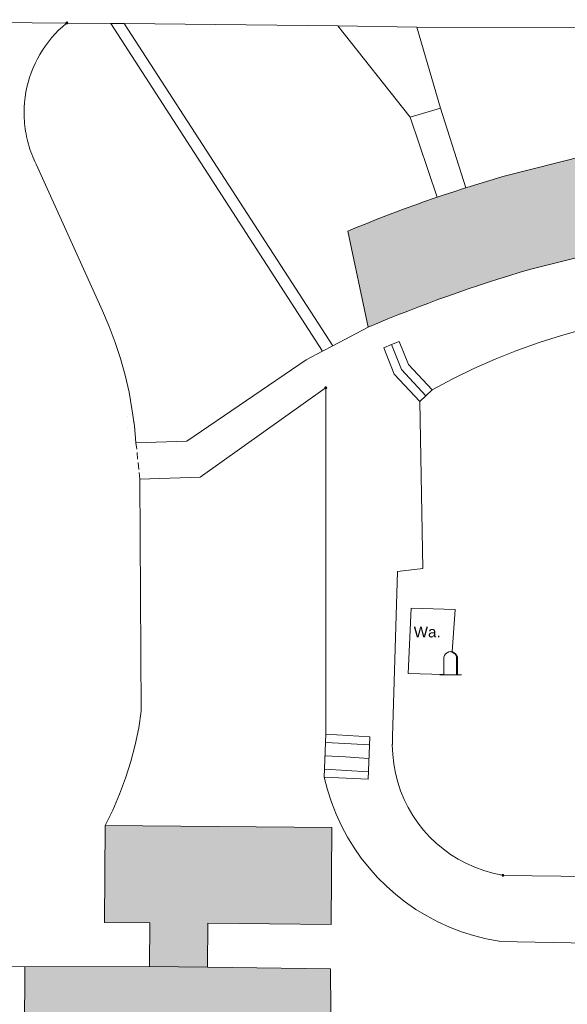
# Model space of a CAD drawing. Header units: metres. Extents: x -15 to 143, y -45 to 47.
# Tile 23 of 41: x 88.868 to 89.843, y 28.12 to 29.873. Entities that reach past the tile are written whole.
import ezdxf

# ---------------------------------------------------------------- set-up
doc = ezdxf.new("R2010")
doc.units = ezdxf.units.M
doc.header["$LTSCALE"] = 0.0125
doc.layers.add('X_YYY_STF_8', color=7, linetype='Continuous', lineweight=9)
doc.styles.add('Arial', font='arial.ttf')

# ---------------------------------------------------------------- blocks, each defined once
blk = doc.blocks.new('Ü_Plan_W')
at = {"layer": 'X_YYY_STF_8', "linetype": 'Continuous', "lineweight": 0}
for points in [[(1.248200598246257, 3.216077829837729), (1.247771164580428, 3.215226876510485), (1.246506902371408, 3.215226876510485), (1.245664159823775, 3.216077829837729), (1.246506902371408, 3.217341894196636), (1.247771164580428, 3.217341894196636), (1.24820079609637, 3.216077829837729)], [(1.632586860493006, 2.67505076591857), (1.631744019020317, 2.673786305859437), (1.630471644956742, 2.673786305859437), (1.629620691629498, 2.67505076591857), (1.630471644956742, 2.675901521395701), (1.631744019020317, 2.675901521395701)], [(1.895478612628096, 1.951571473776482), (1.894627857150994, 1.950307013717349), (1.893363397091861, 1.950307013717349), (1.892933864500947, 1.951571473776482), (1.893363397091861, 1.952422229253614), (1.894627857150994, 1.952422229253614), (1.89547881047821, 1.951571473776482)]]:
    blk.add_hatch(color=256, dxfattribs=at).paths.add_polyline_path(points, flags=0)
at = {"layer": 'X_YYY_STF_8'}
h = blk.add_hatch(color=9, dxfattribs=at)
h.dxf.hatch_style = 1
edge = h.paths.add_edge_path()
edge.add_arc((2.462056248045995, 1.004539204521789), 2.063450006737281, 105.9735973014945, 112.76245428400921, ccw=False)
edge.add_line((1.894206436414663, 2.988316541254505), (2.017394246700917, 3.019646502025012))
edge.add_arc((2.470249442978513, 0.9907774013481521), 2.078794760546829, 78.89542958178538, 102.58249521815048, ccw=False)
edge.add_line((2.870625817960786, 3.030651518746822), (2.869142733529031, 2.885874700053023))
edge.add_arc((2.474511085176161, 0.9695571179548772), 1.956529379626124, 78.36362175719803, 102.582135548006)
edge.add_line((2.048302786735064, 2.879099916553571), (1.933575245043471, 2.850314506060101))
edge.add_arc((2.52620745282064, 0.811286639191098), 2.123404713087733, 106.2062149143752, 113.0750931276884)
edge.add_line((1.693966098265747, 2.764801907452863), (1.663683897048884, 2.907281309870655))
at = {"layer": 'X_YYY_STF_8', "linetype": 'Continuous', "lineweight": 9}
blk.add_hatch(color=256, dxfattribs=at).paths.add_polyline_path([(1.81674079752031, 2.283046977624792), (1.816740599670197, 2.283468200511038), (1.81927723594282, 2.283046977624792), (1.821813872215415, 2.281774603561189), (1.823937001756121, 2.280080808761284), (1.825630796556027, 2.277965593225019), (1.826473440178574, 2.275421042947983), (1.826473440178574, 2.249180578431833), (1.825201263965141, 2.249180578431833), (1.825201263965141, 2.275421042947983), (1.824779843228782, 2.277544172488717), (1.823086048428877, 2.279659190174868), (1.821392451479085, 2.281353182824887), (1.818856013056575, 2.282625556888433), (1.816740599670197, 2.283046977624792)], flags=0)
at = {"layer": 'X_YYY_STF_8'}
h = blk.add_hatch(color=9, dxfattribs=at)
h.dxf.hatch_style = 1
h.paths.add_polyline_path([(1.30365600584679, 2.025657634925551), (1.302813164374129, 1.881723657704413), (1.370116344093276, 1.88128871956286), (1.369695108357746, 1.816105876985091), (1.455639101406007, 1.815263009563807), (1.456058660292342, 1.880459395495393), (1.638932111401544, 1.878765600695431), (1.640204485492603, 2.022699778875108)])
h = blk.add_hatch(color=9, dxfattribs=at)
h.dxf.hatch_style = 1
h.paths.add_polyline_path([(1.184698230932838, 1.815684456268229), (1.369695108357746, 1.816105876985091), (1.455639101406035, 1.815263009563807), (1.638089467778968, 1.812718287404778), (1.639361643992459, 1.686993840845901), (1.636395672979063, 1.230215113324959), (1.633859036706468, 1.009237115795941), (1.630893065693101, 0.6985076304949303), (1.478919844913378, 0.6997797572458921), (1.332019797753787, 0.700622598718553), (1.178774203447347, 0.701895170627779), (1.180604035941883, 1.039056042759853), (1.181740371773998, 1.248416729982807), (1.182583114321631, 1.426638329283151)])
at = {"layer": 'X_YYY_STF_8', "linetype": 'Continuous', "lineweight": 0}
for p, q in [((0.5319184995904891, 3.221150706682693), (1.245664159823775, 3.216077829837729)), ((1.247771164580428, 3.216499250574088), (1.247771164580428, 3.216296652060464)), ((1.312124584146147, 3.215648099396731), (1.332019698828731, 3.215648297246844)), ((1.6262332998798, 2.729241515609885), (1.312124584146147, 3.215648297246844)), ((1.332019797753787, 3.215648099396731), (1.649094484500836, 3.211839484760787)), ((1.649094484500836, 3.211839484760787), (1.766358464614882, 3.210145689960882)), ((1.649094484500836, 3.211839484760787), (1.756196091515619, 3.076374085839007)), ((1.766358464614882, 3.210145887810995), (2.060580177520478, 3.209724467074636)), ((1.801497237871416, 3.089923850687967), (1.766358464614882, 3.210145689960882)), ((1.756196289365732, 3.076374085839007), (1.801497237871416, 3.089923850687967)), ((1.796416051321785, 2.957837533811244), (1.756196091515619, 3.076374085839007)), ((1.29984699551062, 2.789356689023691), (1.201205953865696, 3.006947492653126)), ((1.29984699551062, 2.789356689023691), (1.309579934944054, 2.766074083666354)), ((1.309579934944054, 2.766074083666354), (1.31846993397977, 2.741940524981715)), ((1.693966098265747, 2.764801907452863), (1.641476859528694, 2.73728075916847)), ((1.980991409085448, 2.752524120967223), (2.014436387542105, 2.761835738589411)), ((1.947967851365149, 2.741940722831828), (1.980991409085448, 2.752524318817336)), ((1.31846993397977, 2.741940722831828), (1.326517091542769, 2.718228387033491)), ((1.641476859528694, 2.737280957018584), (1.6262332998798, 2.729241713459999)), ((1.728683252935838, 2.738974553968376), (1.71725681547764, 2.734322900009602)), ((1.71725681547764, 2.734322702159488), (1.732913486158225, 2.695375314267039)), ((1.728683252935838, 2.738974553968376), (1.743497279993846, 2.702142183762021)), ((1.740118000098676, 2.743634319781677), (1.728683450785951, 2.738974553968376)), ((1.740118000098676, 2.743634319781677), (1.754081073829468, 2.709346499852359)), ((1.914952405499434, 2.730505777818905), (1.947967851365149, 2.741940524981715)), ((1.326517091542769, 2.718228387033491), (1.333292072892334, 2.693681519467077)), ((1.6262332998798, 2.729241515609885), (1.602107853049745, 2.716534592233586)), ((1.851028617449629, 2.703414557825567), (1.882779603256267, 2.71738554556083)), ((1.882779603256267, 2.71738554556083), (1.914952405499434, 2.730505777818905)), ((1.602107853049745, 2.716534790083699), (1.425150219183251, 2.595891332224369)), ((1.789220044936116, 2.672092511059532), (1.754081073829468, 2.709346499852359)), ((1.819698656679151, 2.688170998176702), (1.851028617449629, 2.703414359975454)), ((1.333292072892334, 2.693681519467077), (1.339216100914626, 2.668705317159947)), ((1.732913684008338, 2.695375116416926), (1.771018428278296, 2.654734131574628)), ((1.743497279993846, 2.702141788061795), (1.779908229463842, 2.663194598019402)), ((1.789220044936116, 2.672092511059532), (1.819698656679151, 2.688170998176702)), ((1.444632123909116, 2.542129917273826), (1.630050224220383, 2.674207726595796)), ((1.631314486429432, 2.161122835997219), (1.631314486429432, 2.673786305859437)), ((1.339216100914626, 2.668705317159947), (1.343446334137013, 2.643728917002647)), ((1.771018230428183, 2.654733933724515), (1.779908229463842, 2.663194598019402)), ((1.779908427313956, 2.663194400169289), (1.789219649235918, 2.672092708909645)), ((1.771018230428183, 2.654733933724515), (1.775248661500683, 2.406656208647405)), ((1.337100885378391, 2.63272390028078), (1.337100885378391, 2.632723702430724)), ((1.343446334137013, 2.643728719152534), (1.347263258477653, 2.618752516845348)), ((1.337100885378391, 2.615364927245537), (1.337100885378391, 2.61536512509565)), ((1.345569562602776, 2.623833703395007), (1.345569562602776, 2.624255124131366)), ((1.347263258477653, 2.618752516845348), (1.349378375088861, 2.593346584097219)), ((1.425150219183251, 2.595891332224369), (1.349378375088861, 2.593346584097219)), ((1.350650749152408, 2.584035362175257), (1.349378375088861, 2.593346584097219)), ((1.351914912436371, 2.569221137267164), (1.351072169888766, 2.578954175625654)), ((1.353608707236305, 2.553977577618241), (1.352765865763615, 2.564140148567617)), ((1.444632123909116, 2.542129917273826), (1.355302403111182, 2.539163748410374)), ((1.357417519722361, 2.195418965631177), (1.355302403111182, 2.539163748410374)), ((1.730377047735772, 2.157743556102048), (1.737573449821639, 2.40242597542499)), ((1.737573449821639, 2.40242597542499), (1.775248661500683, 2.406656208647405)), ((1.753238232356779, 2.251295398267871), (1.757890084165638, 2.348242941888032)), ((1.757889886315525, 2.348243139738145), (1.823086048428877, 2.34611961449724)), ((1.823086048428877, 2.346119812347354), (1.818856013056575, 2.283046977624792)), ((1.807421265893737, 2.277965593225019), (1.809114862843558, 2.280080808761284)), ((1.809114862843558, 2.28008061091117), (1.811230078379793, 2.281774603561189)), ((1.811230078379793, 2.281774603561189), (1.81377462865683, 2.283046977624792)), ((1.81377462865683, 2.283046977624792), (1.816740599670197, 2.283468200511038)), ((1.81674079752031, 2.283468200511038), (1.816740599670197, 2.283468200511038)), ((1.81674079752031, 2.283468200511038), (1.81927723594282, 2.283046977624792)), ((1.81674079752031, 2.283046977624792), (1.818856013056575, 2.282625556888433)), ((1.818855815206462, 2.28262535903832), (1.821392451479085, 2.281353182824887)), ((1.81927723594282, 2.283046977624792), (1.821813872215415, 2.281774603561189)), ((1.821392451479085, 2.281353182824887), (1.823086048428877, 2.279659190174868)), ((1.821813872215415, 2.281774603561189), (1.823937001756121, 2.280080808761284)), ((1.823086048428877, 2.279659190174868), (1.824779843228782, 2.277544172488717)), ((1.823937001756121, 2.28008061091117), (1.825630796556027, 2.277965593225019)), ((1.806578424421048, 2.275421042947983), (1.807421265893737, 2.277965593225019)), ((1.806578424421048, 2.24918038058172), (1.806578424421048, 2.275421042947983)), ((1.824779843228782, 2.277544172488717), (1.825201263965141, 2.275421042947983)), ((1.825630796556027, 2.277965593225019), (1.826473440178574, 2.275421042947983)), ((1.826473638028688, 2.275421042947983), (1.826473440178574, 2.249180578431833)), ((1.806578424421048, 2.249601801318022), (1.753238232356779, 2.251295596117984)), ((1.800654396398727, 2.24918038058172), (1.806578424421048, 2.249180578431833)), ((1.81674079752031, 2.24918038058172), (1.806578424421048, 2.249180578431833)), ((1.826473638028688, 2.24918038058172), (1.816740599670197, 2.249180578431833)), ((1.826473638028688, 2.24918038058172), (1.832405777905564, 2.249180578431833)), ((1.353608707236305, 2.170442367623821), (1.348106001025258, 2.145036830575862)), ((1.631314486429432, 2.161122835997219), (1.62877804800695, 2.097199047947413)), ((1.696510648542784, 2.157314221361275), (1.631314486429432, 2.161123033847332)), ((1.631314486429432, 2.148845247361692), (1.668989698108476, 2.146730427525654)), ((1.348106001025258, 2.145036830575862), (1.341752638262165, 2.120481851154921)), ((1.668989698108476, 2.146730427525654), (1.695659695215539, 2.145036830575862)), ((1.341752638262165, 2.120481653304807), (1.334134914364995, 2.095934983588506)), ((1.630471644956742, 2.128950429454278), (1.660529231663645, 2.127256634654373)), ((1.660529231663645, 2.127256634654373), (1.694817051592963, 2.125141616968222)), ((1.629620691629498, 2.109054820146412), (1.693966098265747, 2.105246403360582)), ((1.334134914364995, 2.095934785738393), (1.325244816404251, 2.072222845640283)), ((1.325244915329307, 2.072222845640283), (1.315082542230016, 2.04851881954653)), ((1.315082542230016, 2.04851881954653), (1.303655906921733, 2.025657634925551)), ((1.895478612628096, 1.951571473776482), (2.929679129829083, 1.936757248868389)), ((3.085469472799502, 1.830076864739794), (1.888282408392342, 1.853359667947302)), ((1.013251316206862, 1.819072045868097), (1.184698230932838, 1.815684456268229))]:
    blk.add_line(p, q, dxfattribs=at)
at = {"layer": 'X_YYY_STF_8', "linetype": 'Continuous', "lineweight": 5}
for p, q in [((1.248200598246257, 3.216077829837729), (1.312124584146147, 3.215648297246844)), ((1.332019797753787, 3.215648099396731), (1.641476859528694, 2.73728075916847)), ((1.83917244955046, 2.971808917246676), (1.801497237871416, 3.089923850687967)), ((1.357417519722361, 2.195418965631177), (1.353608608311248, 2.170442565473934)), ((1.693966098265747, 2.094241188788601), (1.696510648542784, 2.157314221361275)), ((1.693966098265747, 2.094241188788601), (1.62877804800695, 2.097199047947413))]:
    blk.add_line(p, q, dxfattribs=at)
at = {"layer": 'X_YYY_STF_8', "linetype": 'Continuous', "lineweight": 9}
for p, q in [((1.632165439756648, 2.67505076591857), (1.632165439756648, 2.674848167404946)), ((1.895057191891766, 1.951571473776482), (1.895057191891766, 1.951368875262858))]:
    blk.add_line(p, q, dxfattribs=at)
at = {"layer": 'X_YYY_STF_8', "linetype": 'Continuous', "lineweight": 13}
for p, q in [((1.355302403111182, 2.539163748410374), (1.354038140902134, 2.549326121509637)), ((1.825201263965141, 2.24918038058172), (1.825201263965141, 2.275421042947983))]:
    blk.add_line(p, q, dxfattribs=at)
at = {"layer": 'X_YYY_STF_8', "linetype": 'Continuous', "lineweight": 0}
for points in [[(1.183434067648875, 3.083148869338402), (1.183604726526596, 3.090810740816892), (1.184113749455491, 3.098424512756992), (1.184956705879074, 3.105980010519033), (1.186129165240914, 3.113467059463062), (1.187626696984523, 3.120875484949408), (1.189444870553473, 3.128195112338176), (1.191579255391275, 3.135415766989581), (1.1940254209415, 3.142527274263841), (1.196778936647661, 3.149519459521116), (1.199835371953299, 3.156382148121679), (1.203190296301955, 3.163105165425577), (1.206839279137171, 3.16967833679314), (1.210777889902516, 3.176091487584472), (1.215001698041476, 3.182334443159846), (1.219506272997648, 3.188397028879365), (1.224287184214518, 3.194269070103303), (1.229340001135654, 3.19994039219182), (1.234660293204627, 3.205400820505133), (1.240243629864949, 3.210640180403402), (1.246085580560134, 3.215648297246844)], [(1.245664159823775, 3.216499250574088), (1.245667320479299, 3.216565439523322), (1.245676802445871, 3.216637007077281), (1.245692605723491, 3.216713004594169), (1.24571473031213, 3.21679248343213), (1.245743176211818, 3.216874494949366), (1.245777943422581, 3.216958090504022), (1.245819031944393, 3.217042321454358), (1.245866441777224, 3.217126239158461), (1.245920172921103, 3.21720889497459), (1.24598022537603, 3.217289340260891), (1.246046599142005, 3.217366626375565), (1.246119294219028, 3.217439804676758), (1.246198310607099, 3.217507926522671), (1.246283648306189, 3.217570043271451), (1.246375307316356, 3.217625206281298), (1.246473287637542, 3.217672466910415), (1.246577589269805, 3.217710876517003), (1.246688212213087, 3.217739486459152), (1.246805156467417, 3.21775734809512), (1.246928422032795, 3.217763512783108)], [(1.246928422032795, 3.215226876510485), (1.246805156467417, 3.215230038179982), (1.246688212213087, 3.215239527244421), (1.246577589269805, 3.215255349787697), (1.246473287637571, 3.215277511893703), (1.246375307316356, 3.215306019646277), (1.246283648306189, 3.215340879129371), (1.246198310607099, 3.215382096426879), (1.246119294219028, 3.215429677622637), (1.246046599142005, 3.215483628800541), (1.24598022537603, 3.215543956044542), (1.245920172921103, 3.215610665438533), (1.245866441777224, 3.215683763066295), (1.245819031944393, 3.215763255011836), (1.245777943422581, 3.215849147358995), (1.245743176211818, 3.215941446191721), (1.24571473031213, 3.216040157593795), (1.245692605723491, 3.216145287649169), (1.245676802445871, 3.216256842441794), (1.245667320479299, 3.21637482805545), (1.245664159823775, 3.216499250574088)], [(1.246928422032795, 3.217763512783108), (1.246992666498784, 3.21775734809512), (1.247056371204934, 3.217739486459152), (1.247119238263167, 3.217710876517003), (1.247180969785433, 3.217672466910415), (1.247241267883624, 3.217625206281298), (1.247299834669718, 3.217570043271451), (1.247356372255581, 3.217507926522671), (1.247410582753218, 3.217439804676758), (1.247462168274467, 3.217366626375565), (1.247510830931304, 3.217289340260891), (1.247556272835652, 3.217208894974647), (1.247598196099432, 3.217126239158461), (1.247636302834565, 3.217042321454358), (1.247670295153, 3.216958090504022), (1.247699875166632, 3.216874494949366), (1.247724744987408, 3.21679248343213), (1.247744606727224, 3.216713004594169), (1.247759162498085, 3.216637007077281), (1.247768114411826, 3.216565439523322), (1.247771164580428, 3.216499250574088)], [(1.247771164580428, 3.216499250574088), (1.247768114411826, 3.21637482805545), (1.247759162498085, 3.216256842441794), (1.247744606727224, 3.216145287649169), (1.247724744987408, 3.216040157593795), (1.247699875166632, 3.215941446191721), (1.247670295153, 3.215849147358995), (1.247636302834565, 3.215763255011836), (1.247598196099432, 3.215683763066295), (1.247556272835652, 3.215610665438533), (1.247510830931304, 3.215543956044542), (1.247462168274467, 3.215483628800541), (1.247410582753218, 3.215429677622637), (1.247356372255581, 3.215382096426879), (1.247299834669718, 3.215340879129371), (1.247241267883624, 3.215306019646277), (1.247180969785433, 3.215277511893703), (1.247119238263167, 3.215255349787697), (1.247056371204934, 3.215239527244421), (1.246992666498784, 3.215230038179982), (1.246928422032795, 3.215226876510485)], [(1.201205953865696, 3.006947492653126), (1.199473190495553, 3.010518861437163), (1.197829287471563, 3.014121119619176), (1.196274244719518, 3.017753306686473), (1.194808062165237, 3.021414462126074), (1.193430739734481, 3.025103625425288), (1.192142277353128, 3.02881983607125), (1.190942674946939, 3.032562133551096), (1.189831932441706, 3.036329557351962), (1.188810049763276, 3.040121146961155), (1.187877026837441, 3.043935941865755), (1.187032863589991, 3.047772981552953), (1.186277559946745, 3.051631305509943), (1.185611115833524, 3.055509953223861), (1.185033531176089, 3.059407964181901), (1.184544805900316, 3.063324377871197), (1.184144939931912, 3.067258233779), (1.183833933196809, 3.071208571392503), (1.183611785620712, 3.075174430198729), (1.183478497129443, 3.079154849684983), (1.183434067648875, 3.083148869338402)], [(1.729955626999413, 2.145036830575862), (1.729958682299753, 2.145732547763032), (1.729967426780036, 2.146421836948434), (1.729981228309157, 2.147104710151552), (1.729999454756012, 2.147781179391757), (1.730021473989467, 2.148451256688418), (1.730046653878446, 2.149114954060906), (1.730074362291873, 2.149772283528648), (1.730103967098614, 2.150423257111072), (1.730134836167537, 2.151067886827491), (1.730166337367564, 2.151706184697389), (1.730197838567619, 2.152338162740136), (1.73022870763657, 2.152963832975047), (1.730258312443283, 2.153583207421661), (1.73028602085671, 2.154196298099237), (1.730311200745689, 2.1548031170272), (1.730333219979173, 2.155403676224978), (1.730351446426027, 2.155997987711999), (1.730365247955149, 2.156586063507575), (1.730373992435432, 2.157167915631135), (1.730377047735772, 2.157743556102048)], [(1.89293406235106, 1.952000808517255), (1.879030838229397, 1.954896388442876), (1.865535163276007, 1.958731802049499), (1.852480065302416, 1.963468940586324), (1.839898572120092, 1.969069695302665), (1.827823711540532, 1.97549595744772), (1.816288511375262, 1.98270961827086), (1.80532599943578, 1.990672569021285), (1.794969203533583, 1.999346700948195), (1.785251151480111, 2.008693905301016), (1.776204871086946, 2.018676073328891), (1.76786339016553, 2.029255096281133), (1.760259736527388, 2.040392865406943), (1.753426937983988, 2.05205127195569), (1.747398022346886, 2.064192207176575), (1.742206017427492, 2.076777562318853), (1.737883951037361, 2.089769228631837), (1.734464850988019, 2.103129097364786), (1.731981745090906, 2.116819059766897), (1.730467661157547, 2.130801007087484), (1.729955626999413, 2.145036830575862)], [(1.888282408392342, 1.853789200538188), (1.869238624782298, 1.857399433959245), (1.850612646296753, 1.8621127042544), (1.832441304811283, 1.867895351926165), (1.814761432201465, 1.87471371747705), (1.797609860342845, 1.882534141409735), (1.781023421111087, 1.891322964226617), (1.765038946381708, 1.901046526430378), (1.749693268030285, 1.911671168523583), (1.735023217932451, 1.923163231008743), (1.721065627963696, 1.93548905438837), (1.707857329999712, 1.948614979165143), (1.695435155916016, 1.962507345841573), (1.683835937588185, 1.97713249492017), (1.673096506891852, 1.992456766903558), (1.663253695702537, 2.008446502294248), (1.654344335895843, 2.025068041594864), (1.646405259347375, 2.042287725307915), (1.639473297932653, 2.060071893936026), (1.633585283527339, 2.078386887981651), (1.62877804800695, 2.097199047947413)]]:
    blk.add_lwpolyline(points, dxfattribs=at)
for points in [[(1.248200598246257, 3.216077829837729), (1.247771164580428, 3.215226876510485), (1.246506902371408, 3.215226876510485), (1.245664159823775, 3.216077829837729), (1.246506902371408, 3.217341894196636), (1.247771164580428, 3.217341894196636), (1.24820079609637, 3.216077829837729)], [(1.632586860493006, 2.67505076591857), (1.631744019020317, 2.673786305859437), (1.630471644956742, 2.673786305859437), (1.629620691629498, 2.67505076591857), (1.630471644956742, 2.675901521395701), (1.631744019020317, 2.675901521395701)], [(1.895478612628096, 1.951571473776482), (1.894627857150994, 1.950307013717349), (1.893363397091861, 1.950307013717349), (1.892933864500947, 1.951571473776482), (1.893363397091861, 1.952422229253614), (1.894627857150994, 1.952422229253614), (1.89547881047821, 1.951571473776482)]]:
    blk.add_lwpolyline(points, close=True, dxfattribs=at)
at = {"layer": 'X_YYY_STF_8'}
blk.add_lwpolyline([(1.663683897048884, 2.907281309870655, -0.02963064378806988), (1.894206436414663, 2.988316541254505), (2.017394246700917, 3.019646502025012, -0.1037239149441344), (2.870625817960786, 3.030651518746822), (2.869142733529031, 2.885874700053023, 0.1060683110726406), (2.048302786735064, 2.879099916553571), (1.933575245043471, 2.850314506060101, 0.02998011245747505), (1.693966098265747, 2.764801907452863), (1.663683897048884, 2.907281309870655)], format="xyb", dxfattribs=at)
at = {"layer": 'X_YYY_STF_8', "linetype": 'Continuous', "lineweight": 9}
for points in [[(1.629620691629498, 2.67505076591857), (1.62962691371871, 2.675175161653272), (1.6296449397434, 2.675293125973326), (1.629673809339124, 2.67540466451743), (1.629712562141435, 2.675509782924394), (1.629760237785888, 2.675608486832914), (1.629815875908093, 2.675700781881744), (1.629878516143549, 2.675786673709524), (1.629947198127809, 2.675866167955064), (1.630020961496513, 2.675939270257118), (1.630098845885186, 2.676005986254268), (1.630179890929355, 2.676066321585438), (1.630263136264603, 2.676120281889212), (1.630347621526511, 2.676167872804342), (1.630432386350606, 2.676209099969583), (1.630516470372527, 2.676243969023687), (1.630598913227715, 2.676272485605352), (1.630678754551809, 2.676294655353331), (1.630755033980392, 2.676310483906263), (1.630826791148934, 2.67631997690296), (1.630893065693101, 2.676323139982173)], [(1.630893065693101, 2.674207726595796), (1.630826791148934, 2.674210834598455), (1.630755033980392, 2.67421994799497), (1.630678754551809, 2.674234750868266), (1.630598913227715, 2.674254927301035), (1.630516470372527, 2.674280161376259), (1.630432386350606, 2.67431013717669), (1.630347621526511, 2.674344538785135), (1.630263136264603, 2.674383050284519), (1.630179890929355, 2.674425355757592), (1.630098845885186, 2.674471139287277), (1.630020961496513, 2.674520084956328), (1.629947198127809, 2.674571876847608), (1.629878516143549, 2.674626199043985), (1.629815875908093, 2.674682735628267), (1.629760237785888, 2.674741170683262), (1.629712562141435, 2.674801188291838), (1.629673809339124, 2.674862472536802), (1.6296449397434, 2.674924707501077), (1.62962691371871, 2.674987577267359), (1.629620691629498, 2.67505076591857)], [(1.630893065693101, 2.676323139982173), (1.631017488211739, 2.67631997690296), (1.631135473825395, 2.676310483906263), (1.631247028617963, 2.676294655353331), (1.631352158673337, 2.676272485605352), (1.63145087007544, 2.676243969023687), (1.631543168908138, 2.676209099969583), (1.631629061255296, 2.676167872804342), (1.631708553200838, 2.676120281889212), (1.631781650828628, 2.676066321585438), (1.631848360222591, 2.676005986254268), (1.631908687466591, 2.675939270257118), (1.631962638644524, 2.675866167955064), (1.632010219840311, 2.675786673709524), (1.632051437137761, 2.675700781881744), (1.632086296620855, 2.675608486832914), (1.632114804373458, 2.675509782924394), (1.632136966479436, 2.67540466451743), (1.632152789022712, 2.675293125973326), (1.632162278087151, 2.675175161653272), (1.632165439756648, 2.67505076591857)], [(1.632165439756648, 2.67505076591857), (1.632159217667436, 2.674987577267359), (1.632141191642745, 2.67492470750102), (1.63211232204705, 2.674862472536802), (1.632073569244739, 2.674801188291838), (1.632025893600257, 2.674741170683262), (1.631970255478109, 2.674682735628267), (1.631907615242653, 2.674626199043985), (1.631838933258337, 2.674571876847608), (1.631765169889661, 2.674520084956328), (1.631687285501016, 2.674471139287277), (1.631606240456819, 2.674425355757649), (1.631522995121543, 2.674383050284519), (1.631438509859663, 2.674344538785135), (1.63135374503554, 2.67431013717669), (1.631269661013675, 2.674280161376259), (1.631187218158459, 2.674254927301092), (1.631107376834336, 2.674234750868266), (1.63103109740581, 2.67421994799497), (1.630959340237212, 2.674210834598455), (1.630893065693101, 2.674207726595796)], [(1.892933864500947, 1.951571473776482), (1.892937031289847, 1.95169586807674), (1.892946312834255, 1.951813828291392), (1.892961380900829, 1.951925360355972), (1.892981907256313, 1.952030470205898), (1.893007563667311, 1.95212916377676), (1.89303802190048, 1.952221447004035), (1.893072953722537, 1.952307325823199), (1.893112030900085, 1.952386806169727), (1.893154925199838, 1.95245989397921), (1.893201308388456, 1.952526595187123), (1.893250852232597, 1.952586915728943), (1.893303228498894, 1.952640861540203), (1.893358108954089, 1.952688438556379), (1.893415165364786, 1.952729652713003), (1.893474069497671, 1.952764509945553), (1.893534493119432, 1.95279301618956), (1.893596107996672, 1.952815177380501), (1.893658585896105, 1.952830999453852), (1.893721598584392, 1.952840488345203), (1.893784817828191, 1.952843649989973)], [(1.893784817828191, 1.950307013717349), (1.893721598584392, 1.950370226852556), (1.893658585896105, 1.950433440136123), (1.893596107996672, 1.950496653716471), (1.893534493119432, 1.950559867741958), (1.893474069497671, 1.950623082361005), (1.893415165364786, 1.950686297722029), (1.893358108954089, 1.950749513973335), (1.893303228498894, 1.950812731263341), (1.893250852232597, 1.950875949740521), (1.893201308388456, 1.950939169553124), (1.893154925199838, 1.951002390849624), (1.893112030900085, 1.951065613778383), (1.893072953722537, 1.951128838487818), (1.89303802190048, 1.951192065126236), (1.893007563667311, 1.951255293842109), (1.892981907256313, 1.951318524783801), (1.892961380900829, 1.951381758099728), (1.892946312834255, 1.951444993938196), (1.892937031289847, 1.951508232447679), (1.892933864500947, 1.951571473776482)], [(1.893784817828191, 1.952843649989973), (1.893908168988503, 1.952840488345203), (1.894025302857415, 1.952830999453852), (1.894136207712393, 1.952815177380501), (1.89424087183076, 1.95279301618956), (1.894339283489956, 1.952764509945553), (1.894431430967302, 1.952729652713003), (1.89451730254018, 1.952688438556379), (1.894596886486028, 1.952640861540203), (1.894670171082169, 1.952586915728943), (1.89473714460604, 1.952526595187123), (1.894797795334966, 1.95245989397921), (1.894852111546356, 1.952386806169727), (1.894900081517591, 1.952307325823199), (1.89494169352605, 1.952221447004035), (1.894976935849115, 1.95212916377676), (1.895005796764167, 1.952030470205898), (1.895028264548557, 1.951925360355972), (1.895044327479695, 1.951813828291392), (1.89505397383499, 1.95169586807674), (1.895057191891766, 1.951571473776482)], [(1.895057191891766, 1.951571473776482), (1.89505397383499, 1.951448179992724), (1.895044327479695, 1.95133121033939), (1.895028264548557, 1.951220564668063), (1.895005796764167, 1.951116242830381), (1.894976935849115, 1.951018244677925), (1.89494169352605, 1.950926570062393), (1.894900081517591, 1.950841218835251), (1.894852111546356, 1.950762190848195), (1.894797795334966, 1.950689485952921), (1.89473714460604, 1.950623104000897), (1.894670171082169, 1.950563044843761), (1.894596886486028, 1.95050930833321), (1.89451730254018, 1.950461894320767), (1.894431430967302, 1.95042080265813), (1.894339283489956, 1.950386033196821), (1.89424087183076, 1.950357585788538), (1.894136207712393, 1.950335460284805), (1.894025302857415, 1.950319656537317), (1.893908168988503, 1.9503101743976), (1.893784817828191, 1.950307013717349)]]:
    blk.add_lwpolyline(points, dxfattribs=at)
blk.add_lwpolyline([(1.81674079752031, 2.283046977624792), (1.816740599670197, 2.283468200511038), (1.81927723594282, 2.283046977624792), (1.821813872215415, 2.281774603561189), (1.823937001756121, 2.280080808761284), (1.825630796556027, 2.277965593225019), (1.826473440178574, 2.275421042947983), (1.826473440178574, 2.249180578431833), (1.825201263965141, 2.249180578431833), (1.825201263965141, 2.275421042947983), (1.824779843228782, 2.277544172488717), (1.823086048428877, 2.279659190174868), (1.821392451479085, 2.281353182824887), (1.818856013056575, 2.282625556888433), (1.816740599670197, 2.283046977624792)], close=True, dxfattribs=at)
at = {"layer": 'X_YYY_STF_8'}
for points in [[(1.30365600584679, 2.025657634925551), (1.302813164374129, 1.881723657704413), (1.370116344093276, 1.88128871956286), (1.369695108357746, 1.816105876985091), (1.455639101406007, 1.815263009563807), (1.456058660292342, 1.880459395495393), (1.638932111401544, 1.878765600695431), (1.640204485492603, 2.022699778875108), (1.30365600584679, 2.025657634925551)], [(1.184698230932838, 1.815684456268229), (1.369695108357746, 1.816105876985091), (1.455639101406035, 1.815263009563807), (1.638089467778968, 1.812718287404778), (1.639361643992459, 1.686993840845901), (1.636395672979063, 1.230215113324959), (1.633859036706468, 1.009237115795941), (1.630893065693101, 0.6985076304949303), (1.478919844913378, 0.6997797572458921), (1.332019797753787, 0.700622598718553), (1.178774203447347, 0.701895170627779), (1.180604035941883, 1.039056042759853), (1.181740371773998, 1.248416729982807), (1.182583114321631, 1.426638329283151), (1.184698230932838, 1.815684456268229)]]:
    blk.add_lwpolyline(points, dxfattribs=at)
at = {"layer": 'X_YYY_STF_8', "linetype": 'Continuous', "lineweight": 0, "style": 'Arial'}
blk.add_text('Wa.', height=0.01612821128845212, dxfattribs=at).set_placement((1.761704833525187, 2.304632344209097))

msp = doc.modelspace()

# ---------------------------------------------------------------- block references
at = {"xscale": 1.2, "yscale": 1.2}
msp.add_blockref('Ü_Plan_W', (87.45584323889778, 26.00774052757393, 9.999999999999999e-09), dxfattribs=at)

doc.saveas('drawing.dxf')
